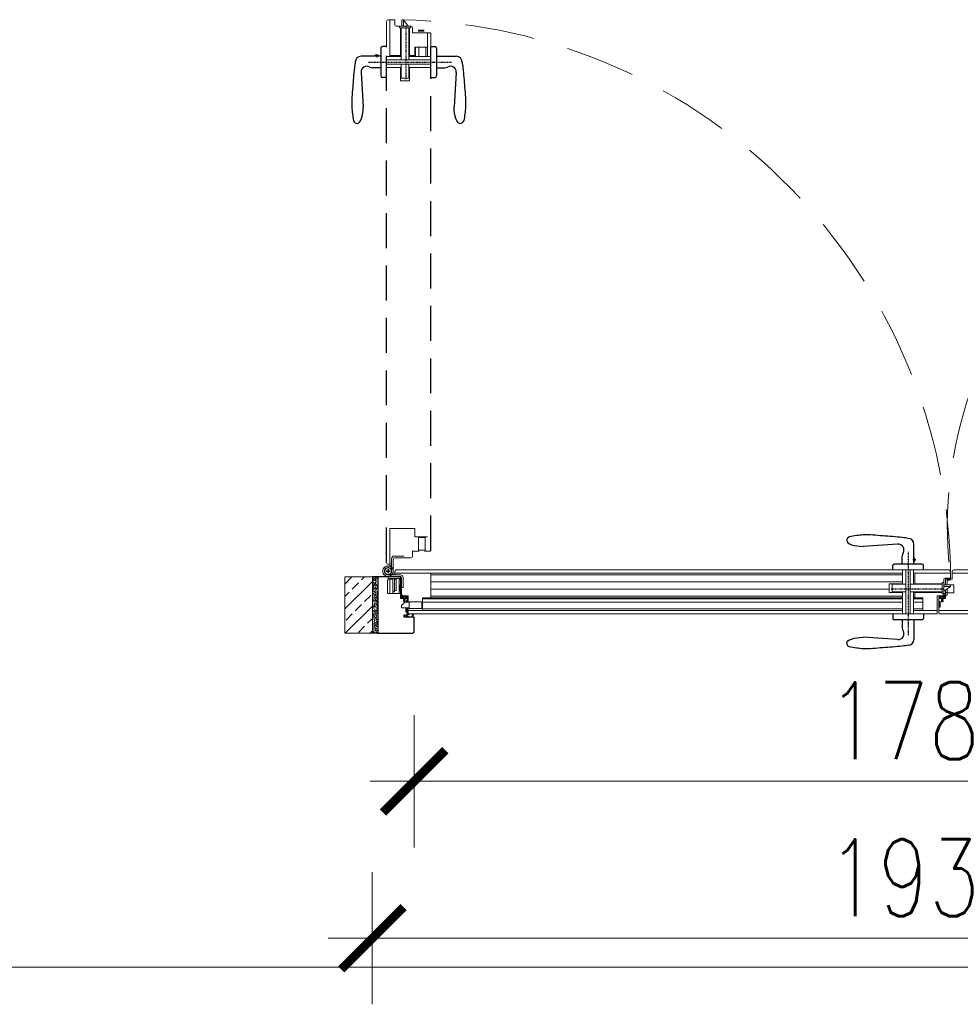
# Model space of a CAD drawing. Header units: millimetres. Extents: x 23192 to 149900, y -396339 to -79279.
# Tile 92 of 136: x 75841 to 76012, y -210624 to -210445. Entities that reach past the tile are written whole.
import ezdxf

# ---------------------------------------------------------------- set-up
doc = ezdxf.new("R2010")
doc.units = ezdxf.units.MM
for name, pattern in [('CENTER', [0.6, 0.375, -0.075, 0.075, -0.075]), ('DASHDOT', [25.4, 12.7, -6.35, 0, -6.35]), ('DASHED', [19.05, 12.7, -6.35]), ('HIDDENX2', [19.05, 12.7, -6.35])]:
    doc.linetypes.add(name, pattern=pattern)
doc.layers.get('0').update_dxf_attribs({"lineweight": 0})
for name, color, linetype, lineweight in [('! Ślusarka opisy', 2, 'Continuous', 15), ('0_LEGENDA', 7, 'Continuous', 13), ('Drzwi - hatch', 8, 'Continuous', 5), ('Drzwi KRAWĘDZIE', 7, 'Continuous', 20), ('Drzwi Kreskowanie', 252, 'Continuous', 5)]:
    doc.layers.add(name, color=color, linetype=linetype, lineweight=lineweight)
for name, color, linetype in [('Drzwi - klamki', 150, 'Continuous'), ('Drzwi PRZER-DUŻA', 240, 'DASHED'), ('GRUBA', 4, 'Continuous'), ('OSIE-DUŻE', 40, 'CENTER'), ('POMOCN-2', 13, 'Continuous'), ('SYMETRIA-DASHDOT', 6, 'DASHDOT')]:
    doc.layers.add(name, color=color, linetype=linetype)
doc.styles.add('SIMPLEX', font='simplex.shx', dxfattribs={"width": 0.77})
doc.dimstyles.new('OL PB 200', dxfattribs={"dimscale": 4, "dimtxt": 3.5, "dimasz": 0.2, "dimexe": 10, "dimexo": 10, "dimgap": 1, "dimtad": 1, "dimdec": 1, "dimrnd": 0.5, "dimzin": 9, "dimdsep": 46, "dimtxsty": 'SIMPLEX', "dimblk": 'thick_MSz', "dimcen": 0.1, "dimdle": 8, "dimse1": 1, "dimse2": 1, "dimclrd": 256, "dimclre": 256, "dimclrt": 3, "dimadec": 1, "dimazin": 2, "dimtfac": 1, "dimtdec": 1, "dimtix": 1, "dimtofl": 0, "dimtmove": 2, "dimatfit": 3, "dimldrblk": 'thick_MSz', "dimfxl": 10, "dimfxlon": 1, "dimtolj": 1, "dimlwd": -1, "dimlwe": -1, "dimarcsym": 0})

# ---------------------------------------------------------------- blocks, each defined once
blk = doc.blocks.new('thick_MSz')
for p, q in [((0, 15), (0, -15)), ((-10, 0), (10, 0))]:
    blk.add_line(p, q)
at = {"const_width": 2, "elevation": 2}
blk.add_lwpolyline([(-7.07, -7.07), (7.07, 7.07)], dxfattribs=at)
blk = doc.blocks.new('*D433')
at = {"layer": '0_LEGENDA', "transparency": 16777216}
blk.add_line((75913.92, -210583.07), (76090.13, -210583.07), dxfattribs=at)
at = {"layer": 'DEFPOINTS', "color": 0, "transparency": 16777216}
for p in [(75913.12, -210554.54), (76090.93, -210554.54), (76090.93, -210583.07)]:
    blk.add_point(p, dxfattribs=at)
at = {"layer": '0_LEGENDA', "transparency": 16777216, "xscale": 0.8, "yscale": 0.8, "zscale": 0.8, "rotation": 180}
blk.add_blockref('thick_MSz', (75913.12, -210583.07), dxfattribs=at)
at = {"layer": '0_LEGENDA', "transparency": 16777216, "xscale": 0.8, "yscale": 0.8, "zscale": 0.8}
blk.add_blockref('thick_MSz', (76090.93, -210583.07), dxfattribs=at)
at = {"layer": '0_LEGENDA', "color": 3, "transparency": 16777216, "insert": (76002.03, -210572.07), "char_height": 14, "attachment_point": 5, "style": 'SIMPLEX'}
blk.add_mtext('\\A1;178', dxfattribs=at)
blk = doc.blocks.new('*D434')
at = {"layer": '0_LEGENDA', "transparency": 16777216}
blk.add_line((75906.32, -210611.58), (76097.73, -210611.58), dxfattribs=at)
at = {"layer": 'DEFPOINTS', "color": 0, "transparency": 16777216}
for p in [(75905.52, -210556.15), (76098.53, -210556.15), (76098.53, -210611.58)]:
    blk.add_point(p, dxfattribs=at)
at = {"layer": '0_LEGENDA', "transparency": 16777216, "xscale": 0.8, "yscale": 0.8, "zscale": 0.8, "rotation": 180}
blk.add_blockref('thick_MSz', (75905.52, -210611.58), dxfattribs=at)
at = {"layer": '0_LEGENDA', "transparency": 16777216, "xscale": 0.8, "yscale": 0.8, "zscale": 0.8}
blk.add_blockref('thick_MSz', (76098.53, -210611.58), dxfattribs=at)
at = {"layer": '0_LEGENDA', "color": 3, "transparency": 16777216, "insert": (76002.03, -210600.58), "char_height": 14, "attachment_point": 5, "style": 'SIMPLEX'}
blk.add_mtext('\\A1;193', dxfattribs=at)

msp = doc.modelspace()

# ---------------------------------------------------------------- hatches: boundary and pattern name
at = {"layer": 'Drzwi - hatch'}
h = msp.add_hatch(dxfattribs=at)
h.set_pattern_fill('ANSI33', color=256, scale=0.5, angle=180)
h.set_pattern_definition([(225, (75746.9475, -206529.4965), (2.245064, -2.245064), []), (225, (75744.7024, -206529.4965), (2.245064, -2.245064), [1.5875, -0.79375])])
h.paths.add_polyline_path([(75900.523, -210556.148), (75905.523, -210556.148), (75905.523, -210545.948), (75900.523, -210545.948)])
h = msp.add_hatch(dxfattribs=at)
h.set_pattern_fill('AR-CONC', color=256, scale=0.003, angle=180)
h.set_pattern_definition([(230, (74839.89995, -206270.4583), (-0.546554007, 0.047817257), [0.05715, -0.62865]), (175, (74839.89995, -206270.4583), (0.105730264, -0.573170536), [0.04572, -0.50292175]), (280.451445, (74839.8544, -206270.4543), (-0.44082374, -0.525353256), [0.048570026, -0.534270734]), (226.1842, (74839.89995, -206270.6107), (-0.81323712, 0.12612698), [0.085725, -0.942975]), (276.635558, (74839.8322, -206270.6002), (-0.7122124, -0.74227837), [0.07285507, -0.80140682]), (171.184151, (74839.89995, -206270.6107), (-0.7122124, -0.74227837), [0.0685799, -0.7543792]), (201, (74839.82375, -206270.5726), (-0.454843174, 0.306795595), [0.05715, -0.62865]), (146, (74839.82375, -206270.5726), (-0.185406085, -0.5525639), [0.04572, -0.50292]), (251.451445, (74839.78585, -206270.547), (-0.64024926, -0.245768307), [0.048570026, -0.53426981]), (217.5, (74839.89995, -206270.45828), (-0.00926581, -0.253665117), [0, -0.496824, 0, -0.51054, 0, -0.504825]), (187.5, (74839.89995, -206270.45828), (-0.200458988, -0.300541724), [0, -0.291084, 0, -0.485394, 0, -0.192405]), (147.5, (74840.06988, -206270.45828), (-0.4067717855, 0.017186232), [0, -0.1905, 0, -0.59436, 0, -0.78867]), (137.5, (74840.14608, -206270.45828), (-0.444387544, -0.076279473), [0, -0.24765, 0, -0.394716, 0, -0.56007])])
h.paths.add_polyline_path([(75905.523, -210556.148), (75906.523, -210556.148), (75906.523, -210545.948), (75905.523, -210545.948)])
at = {"layer": 'Drzwi Kreskowanie'}
h = msp.add_hatch(dxfattribs=at)
h.set_pattern_fill('ANSI37', color=256, scale=0.05, angle=540, style=0)
h.set_pattern_definition([(315, (69914.34053, -211119.92261), (-0.1122532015, -0.1122532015), []), (225, (69914.34053, -211119.92261), (-0.1122532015, 0.1122532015), [])])
h.paths.add_polyline_path([(75914.903, -210446.794), (75914.903, -210446.594), (75913.903, -210446.594), (75913.903, -210446.794)])
h = msp.add_hatch(dxfattribs=at)
h.set_pattern_fill('ANSI37', color=256, scale=0.05, angle=450, style=0)
h.set_pattern_definition([(225, (75334.85397, -204547.88556), (-0.1122532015, 0.1122532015), []), (135, (75334.85397, -204547.88556), (0.1122532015, 0.1122532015), [])])
h.paths.add_polyline_path([(75910.673, -210548.448), (75910.473, -210548.448), (75910.473, -210547.448), (75910.673, -210547.448)])
h = msp.add_hatch(dxfattribs=at)
h.set_pattern_fill('ANSI37', color=256, scale=0.05, angle=450, style=0)
h.set_pattern_definition([(135, (73998.41231, -206530.42828), (-0.1122532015, -0.1122532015), []), (225, (73998.41231, -206530.42828), (0.1122532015, -0.1122532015), [])])
h.paths.add_polyline_path([(75911.669, -210552.348), (75911.869, -210552.348), (75911.869, -210551.848), (75911.719, -210551.848), (75911.719, -210551.548), (75911.669, -210551.548)])
h = msp.add_hatch(dxfattribs=at)
h.set_pattern_fill('ANSI37', color=256, scale=0.05, angle=450, style=0)
h.set_pattern_definition([(225, (75335.34918, -204550.86556), (-0.1122532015, 0.1122532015), []), (135, (75335.34918, -204550.86556), (0.1122532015, 0.1122532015), [])])
h.paths.add_polyline_path([(76008.478, -210551.428), (76008.678, -210551.428), (76008.678, -210550.428), (76008.478, -210550.428)])

# ---------------------------------------------------------------- linework, layer by layer
at = {"layer": '! Ślusarka opisy', "linetype": 'HIDDENX2'}
for centre, radius, start, end in [((75908.66, -210546.608), 101.933, 0.14595, 88.75826), ((76084.872, -210536.937), 74.87, 87.6606, 187.34274)]:
    msp.add_arc(centre, radius, start, end, dxfattribs=at)
for p, q in [((75908.123, -210445.018), (75908.123, -210449.698)), ((75909.623, -210444.698), (75908.443, -210444.698)), ((75909.623, -210445.698), (75909.623, -210444.698)), ((75912.503, -210445.898), (75909.823, -210445.898)), ((75912.823, -210447.098), (75912.823, -210446.218)), ((75916.023, -210447.098), (75912.823, -210447.098)), ((75916.123, -210449.698), (75916.123, -210447.198)), ((75913.223, -210451.398), (75913.223, -210451.198)), ((75913.373, -210451.398), (75913.373, -210449.698)), ((75913.973, -210451.398), (75913.973, -210449.698)), ((75915.223, -210451.398), (75915.223, -210449.698)), ((75909.943, -210544.648), (76005.573, -210544.648)), ((76001.873, -210545.248), (75916.123, -210545.248)), ((76010.253, -210544.648), (76005.573, -210544.648)), ((76009.573, -210546.148), (76010.573, -210546.148)), ((76010.573, -210546.148), (76010.573, -210544.968)), ((76010.878, -210546.348), (76010.878, -210544.968)), ((76010.878, -210546.348), (76010.878, -210544.968)), ((76010.878, -210545.248), (76015.228, -210545.248)), ((76094.428, -210545.248), (76010.878, -210545.248)), ((76011.198, -210544.648), (76089.428, -210544.648)), ((76009.373, -210549.028), (76009.373, -210546.348)), ((76009.678, -210547.394), (76009.678, -210546.348)), ((76010.878, -210546.348), (76009.878, -210546.348)), ((76010.528, -210546.348), (76010.878, -210546.348)), ((76003.873, -210549.748), (76004.073, -210549.748)), ((76008.173, -210552.548), (76008.173, -210549.348)), ((76008.173, -210549.348), (76009.053, -210549.348)), ((76009.678, -210549.848), (76009.678, -210548.329)), ((76003.873, -210549.898), (76005.573, -210549.898)), ((76003.873, -210550.498), (76005.573, -210550.498)), ((76009.678, -210549.848), (76008.478, -210549.848)), ((76008.478, -210552.548), (76008.478, -210549.948)), ((75912.023, -210552.048), (76001.873, -210552.048)), ((75912.121, -210552.648), (76005.573, -210552.648)), ((76003.873, -210551.748), (76005.573, -210551.748)), ((76005.573, -210552.648), (76008.073, -210552.648)), ((76008.478, -210552.048), (76092.028, -210552.048)), ((76008.578, -210552.648), (76091.928, -210552.648))]:
    msp.add_line(p, q)
at = {"ltscale": 0.2}
for p, q in [((75916.123, -210549.448), (76001.873, -210549.448)), ((75916.123, -210549.748), (76001.873, -210549.748))]:
    msp.add_line(p, q, dxfattribs=at)
for points in [[(75908.723, -210449.698), (75908.723, -210449.698), (75908.723, -210451.198), (75910.668, -210451.198)], [(75912.268, -210451.198), (75913.223, -210451.198), (75913.223, -210449.698), (75915.523, -210449.698)], [(75908.723, -210543.648), (75908.723, -210537.148), (75913.223, -210537.148), (75913.223, -210538.648), (75915.523, -210538.648)], [(75909.623, -210545.248), (75916.123, -210545.248), (75916.123, -210549.748), (75914.623, -210549.748), (75914.623, -210552.048)], [(76005.573, -210545.248), (76005.573, -210545.248), (76004.073, -210545.248), (76004.073, -210547.193)], [(76004.073, -210548.793), (76004.073, -210549.748), (76005.573, -210549.748), (76005.573, -210552.048)]]:
    msp.add_lwpolyline(points)
for points in [[(75909.023, -210543.648), (75908.443, -210543.648, -0.4142136), (75908.123, -210543.328), (75908.123, -210538.648)], [(75914.023, -210541.248), (75912.823, -210541.248), (75912.823, -210542.128, -0.4142136), (75912.503, -210542.448), (75911.323, -210542.448)], [(75916.123, -210541.148, -0.4142136), (75916.023, -210541.248), (75915.023, -210541.248)], [(75909.623, -210545.548), (75909.623, -210544.968, -0.4142136), (75909.943, -210544.648), (75914.623, -210544.648)], [(75912.023, -210550.548), (75912.023, -210549.348), (75911.143, -210549.348, -0.4142136), (75910.823, -210549.028), (75910.823, -210547.848)], [(75912.123, -210552.648, -0.4142136), (75912.023, -210552.548), (75912.023, -210551.548)]]:
    msp.add_lwpolyline(points, format="xyb")
msp.add_lwpolyline([(75914.623, -210549.898), (76001.873, -210549.898)], dxfattribs=at)
for centre, radius, start, end in [((75908.443, -210445.018), 0.32, 90, 180), ((75909.823, -210445.698), 0.2, 180, 270), ((75912.503, -210446.218), 0.32, 0, 90), ((75916.023, -210447.198), 0.1, 0, 90), ((76009.573, -210546.348), 0.2, 90, 180), ((76010.253, -210544.968), 0.32, 0, 90), ((76011.198, -210544.968), 0.32, 90, 180), ((76009.053, -210549.028), 0.32, 270, 0), ((76008.073, -210552.548), 0.1, 270, 0), ((76008.578, -210552.548), 0.1, 180, 269.99979)]:
    msp.add_arc(centre, radius, start, end)
at = {"layer": '0_LEGENDA', "linetype": 'ByBlock', "ltscale": 5}
msp.add_line((67487.721, -210616.853), (76925.314, -210616.848), dxfattribs=at)
at = {"layer": 'Drzwi - klamki', "ltscale": 0.2}
for p, q in [((75908.123, -210449.598), (75907.363, -210449.598)), ((75916.123, -210449.598), (75916.883, -210449.598)), ((75907.063, -210451.348), (75903.463, -210451.348)), ((75906.063, -210451.148), (75906.063, -210451.348)), ((75906.563, -210451.148), (75906.063, -210451.148)), ((75906.563, -210451.148), (75906.563, -210451.348)), ((75907.063, -210449.898), (75907.063, -210454.898)), ((75917.183, -210449.898), (75917.183, -210454.898)), ((75917.183, -210451.348), (75920.783, -210451.348)), ((75903.468, -210454.298), (75903.863, -210460.548)), ((75907.063, -210453.448), (75905.581, -210453.448)), ((75917.183, -210453.448), (75918.666, -210453.448)), ((75920.779, -210454.298), (75920.383, -210460.548)), ((75908.123, -210455.198), (75907.363, -210455.198)), ((75916.123, -210455.198), (75916.883, -210455.198)), ((76000.973, -210539.993), (75994.723, -210540.388)), ((76003.923, -210543.588), (76003.923, -210539.988)), ((76001.823, -210543.588), (76001.823, -210542.106)), ((76004.123, -210542.588), (76003.923, -210542.588)), ((76004.123, -210543.088), (76004.123, -210542.588)), ((76000.073, -210544.648), (76000.073, -210543.888)), ((76005.373, -210543.588), (76000.373, -210543.588)), ((76004.123, -210543.088), (76003.923, -210543.088)), ((76005.673, -210544.648), (76005.673, -210543.888)), ((76000.073, -210552.648), (76000.073, -210553.408)), ((76005.673, -210552.648), (76005.673, -210553.408)), ((76005.373, -210553.708), (76000.373, -210553.708)), ((76001.823, -210553.708), (76001.823, -210555.191)), ((76003.923, -210553.708), (76003.923, -210557.308)), ((76000.973, -210557.304), (75994.723, -210556.908))]:
    msp.add_line(p, q, dxfattribs=at)
for centre, radius, start, end in [((75907.363, -210449.898), 0.3, 90, 180), ((75916.883, -210449.898), 0.3, 0, 90), ((75903.463, -210452.398), 1.05, 90, 180), ((75920.783, -210452.398), 1.05, 0, 90), ((75904.513, -210454.198), 1.05, 58.61185, 185.46502), ((75919.733, -210454.198), 1.05, 354.53498, 121.38815), ((75905.581, -210452.448), 1, 238.61185, 270), ((75907.363, -210454.898), 0.3, 180, 270), ((75916.883, -210454.898), 0.3, 270, 0), ((75918.666, -210452.448), 1, 270, 301.38815), ((75902.813, -210462.808), 0.74, 198.92464, 270), ((75921.424, -210462.808), 0.74, 270, 341.07536), ((75992.463, -210539.338), 0.74, 108.92464, 180), ((76002.873, -210539.988), 1.05, 0, 90), ((76001.073, -210541.038), 1.05, 328.61185, 95.46502), ((76002.823, -210542.106), 1, 148.61185, 180), ((76000.373, -210543.888), 0.3, 90, 180), ((76005.373, -210543.888), 0.3, 0, 90), ((76000.373, -210553.408), 0.3, 180, 270), ((76005.373, -210553.408), 0.3, 270, 0), ((76001.073, -210556.258), 1.05, 264.53498, 31.38815), ((76002.823, -210555.191), 1, 180, 211.38815), ((75992.463, -210557.949), 0.74, 180, 251.07536), ((76002.873, -210557.308), 1.05, 270, 0)]:
    msp.add_arc(centre, radius, start, end, dxfattribs=at)
for centre, major_axis in [((75902.822, -210460.548), (0, 3)), ((75994.723, -210539.347), (3, 0))]:
    msp.add_ellipse(centre, major_axis=major_axis, ratio=0.3470158, start_param=3.1329974, end_param=4.712389, dxfattribs=at)
at = {"layer": 'Drzwi - klamki', "ltscale": 0.2, "extrusion": (0, 0, -1)}
for centre, major_axis in [((75921.424, -210460.548), (0, -3)), ((75994.723, -210557.949), (-3, 0))]:
    msp.add_ellipse(centre, major_axis=major_axis, ratio=0.3470158, start_param=-0.0085952, end_param=1.5707963, dxfattribs=at)
at = {"layer": 'Drzwi - klamki', "ltscale": 0.2}
for points in [[(75902.413, -210452.398), (75902.263, -210453.448), (75901.963, -210456.998), (75901.781, -210460.548), (75902.113, -210463.048)], [(75921.833, -210452.398), (75921.983, -210453.448), (75922.283, -210456.998), (75922.465, -210460.548), (75922.133, -210463.048)], [(76002.873, -210538.938), (76001.823, -210538.788), (75998.273, -210538.488), (75994.723, -210538.306), (75992.223, -210538.638)], [(76002.873, -210558.358), (76001.823, -210558.508), (75998.273, -210558.808), (75994.723, -210558.991), (75992.223, -210558.658)]]:
    msp.add_spline(points, degree=3, dxfattribs=at)
at = {"layer": 'Drzwi KRAWĘDZIE'}
for p, q in [((75908.723, -210444.698), (75908.723, -210451.398)), ((75912.453, -210445.898), (75910.453, -210445.898)), ((75910.453, -210445.898), (75910.453, -210446.195)), ((75912.423, -210445.898), (75910.473, -210445.898)), ((75910.869, -210445.897), (75910.869, -210444.698)), ((75910.869, -210444.698), (75911.169, -210444.698)), ((75911.169, -210445.897), (75911.169, -210444.698)), ((75912.019, -210445.897), (75911.169, -210444.698)), ((75912.453, -210445.898), (75912.453, -210446.195)), ((75912.453, -210446.195), (75910.453, -210446.195)), ((75910.668, -210451.398), (75910.668, -210446.195)), ((75910.748, -210451.998), (75910.748, -210446.195)), ((75912.148, -210451.998), (75912.148, -210446.195)), ((75912.268, -210451.398), (75912.268, -210446.195)), ((75915.523, -210451.398), (75915.523, -210447.098)), ((75908.123, -210451.398), (75910.668, -210451.398)), ((75912.268, -210451.398), (75916.123, -210451.398)), ((75916.123, -210451.998), (75908.123, -210451.998)), ((75916.123, -210452.798), (75908.123, -210452.798)), ((75910.748, -210455.312), (75910.748, -210452.798)), ((75912.148, -210455.312), (75912.148, -210452.798)), ((75908.123, -210453.398), (75910.668, -210453.398)), ((75910.668, -210455.812), (75910.668, -210453.398)), ((75912.268, -210455.812), (75912.268, -210453.398)), ((75912.268, -210453.398), (75916.123, -210453.398)), ((75912.268, -210455.812), (75910.668, -210455.812)), ((75910.748, -210455.312), (75912.148, -210455.312)), ((75912.148, -210455.312), (75910.748, -210455.312)), ((75915.133, -210538.748), (75913.913, -210538.748)), ((75909.023, -210544.898), (75909.023, -210542.648)), ((75909.323, -210544.898), (75909.323, -210542.648)), ((75911.323, -210542.148), (75909.523, -210542.148)), ((75911.323, -210542.448), (75909.523, -210542.448)), ((75908.373, -210543.948), (75909.023, -210543.948)), ((75908.973, -210544.162), (75908.851, -210544.458)), ((75908.937, -210544.248), (75909.023, -210544.248)), ((75908.123, -210544.848), (75908.123, -210544.948)), ((75908.287, -210544.848), (75908.123, -210544.848)), ((75908.123, -210544.848), (75908.123, -210544.948)), ((75908.287, -210544.848), (75908.123, -210544.848)), ((75908.123, -210544.948), (75908.287, -210544.948)), ((75908.123, -210544.948), (75908.287, -210544.948)), ((75908.323, -210544.648), (75908.323, -210544.812)), ((75908.423, -210544.648), (75908.323, -210544.648)), ((75908.323, -210544.648), (75908.323, -210544.812)), ((75908.423, -210544.648), (75908.323, -210544.648)), ((75908.323, -210544.985), (75908.323, -210545.148)), ((75908.323, -210544.985), (75908.323, -210545.148)), ((75908.323, -210545.148), (75908.423, -210545.148)), ((75908.323, -210545.148), (75908.423, -210545.148)), ((75908.373, -210545.548), (75910.623, -210545.548)), ((75908.373, -210545.848), (75910.623, -210545.848)), ((75908.423, -210544.812), (75908.423, -210544.648)), ((75908.423, -210544.812), (75908.423, -210544.648)), ((75908.423, -210545.148), (75908.423, -210544.985)), ((75908.423, -210545.148), (75908.423, -210544.985)), ((75908.423, -210545.948), (75908.423, -210546.548)), ((75908.623, -210544.848), (75908.46, -210544.848)), ((75908.623, -210544.848), (75908.46, -210544.848)), ((75908.46, -210544.948), (75908.623, -210544.948)), ((75908.46, -210544.948), (75908.623, -210544.948)), ((75908.623, -210544.948), (75908.623, -210544.848)), ((75908.623, -210544.948), (75908.623, -210544.848)), ((75909.11, -210545.498), (75908.814, -210545.376)), ((75909.023, -210545.462), (75909.023, -210545.548)), ((75909.323, -210544.898), (75909.323, -210545.548)), ((75910.823, -210547.848), (75910.823, -210546.048)), ((75911.123, -210547.848), (75911.123, -210546.048)), ((75916.123, -210545.548), (76001.873, -210545.548)), ((76001.873, -210544.648), (76001.873, -210547.193)), ((76002.473, -210552.648), (76002.473, -210544.648)), ((76003.273, -210552.648), (76003.273, -210544.648)), ((76003.873, -210544.648), (76003.873, -210547.193)), ((76010.573, -210545.248), (76003.873, -210545.248)), ((75908.273, -210546.548), (75908.273, -210548.948)), ((75908.423, -210546.548), (75908.273, -210546.548)), ((75908.423, -210546.248), (75910.227, -210546.248)), ((75908.723, -210546.325), (75908.723, -210548.948)), ((75909.223, -210546.325), (75908.723, -210546.325)), ((75909.223, -210546.248), (75909.223, -210548.648)), ((75909.223, -210546.325), (75909.223, -210548.948)), ((75909.523, -210546.248), (75909.523, -210548.648)), ((75909.823, -210546.325), (75909.523, -210546.325)), ((75909.823, -210546.325), (75909.823, -210548.404)), ((75910.423, -210548.948), (75910.423, -210546.445)), ((75911.123, -210547.848), (75910.823, -210547.848)), ((75916.123, -210546.848), (76001.873, -210546.848)), ((75999.46, -210547.193), (76001.873, -210547.193)), ((75999.46, -210548.793), (75999.46, -210547.193)), ((75999.96, -210547.273), (75999.96, -210548.673)), ((75999.96, -210548.673), (75999.96, -210547.273)), ((75999.96, -210547.273), (76002.473, -210547.273)), ((76003.273, -210547.273), (76009.077, -210547.273)), ((76003.873, -210547.193), (76009.077, -210547.193)), ((76009.077, -210548.978), (76009.077, -210546.978)), ((76009.373, -210546.978), (76009.077, -210546.978)), ((76009.373, -210548.978), (76009.373, -210546.978)), ((76009.373, -210548.948), (76009.373, -210546.998)), ((76009.375, -210547.394), (76010.573, -210547.394)), ((76009.375, -210547.694), (76010.573, -210547.694)), ((76009.375, -210548.544), (76010.573, -210547.694)), ((76009.973, -210546.528), (76009.973, -210547.394)), ((76009.973, -210547.349), (76011.173, -210547.349)), ((76010.573, -210547.394), (76010.573, -210547.694)), ((76011.173, -210547.349), (76011.173, -210548.848)), ((75908.273, -210548.948), (75910.723, -210548.948)), ((75909.223, -210548.948), (75908.723, -210548.948)), ((75909.523, -210548.648), (75909.223, -210548.648)), ((75909.823, -210548.404), (75909.523, -210548.404)), ((75910.806, -210549.81), (75910.719, -210548.968)), ((75910.775, -210548.921), (75910.762, -210548.921)), ((75910.818, -210548.957), (75910.888, -210549.409)), ((75910.895, -210549.73), (75910.873, -210549.515)), ((75910.894, -210549.491), (75910.999, -210549.49)), ((75910.917, -210549.75), (75911.807, -210549.75)), ((75911.035, -210549.44), (75910.924, -210549.44)), ((75911.014, -210549.498), (75911.107, -210549.59)), ((75911.035, -210549.44), (75911.116, -210549.521)), ((75911.126, -210549.595), (75911.119, -210549.595)), ((75911.136, -210549.593), (75911.298, -210549.499)), ((75911.148, -210549.527), (75911.185, -210549.511)), ((75911.185, -210549.511), (75911.273, -210549.469)), ((75911.197, -210549.383), (75911.197, -210549.384)), ((75911.232, -210549.348), (75911.893, -210549.348)), ((75911.482, -210549.419), (75911.232, -210549.419)), ((75911.273, -210549.469), (75911.311, -210549.447)), ((75911.327, -210549.489), (75911.528, -210549.489)), ((75911.333, -210549.441), (75911.482, -210549.441)), ((75911.488, -210549.425), (75911.488, -210549.425)), ((75911.546, -210549.471), (75911.546, -210549.447)), ((75911.564, -210549.419), (75911.818, -210549.419)), ((75911.818, -210549.419), (75911.716, -210549.525)), ((75911.722, -210549.666), (75911.813, -210549.73)), ((75911.913, -210549.415), (75911.767, -210549.565)), ((75911.779, -210549.638), (75911.891, -210549.702)), ((75911.919, -210549.749), (75911.919, -210549.794)), ((75911.922, -210549.377), (75911.922, -210549.394)), ((75916.123, -210548.148), (75999.46, -210548.148)), ((75999.46, -210548.793), (76001.873, -210548.793)), ((75999.96, -210548.673), (76002.473, -210548.673)), ((76001.873, -210548.793), (76001.873, -210552.648)), ((76003.273, -210548.673), (76009.077, -210548.673)), ((76003.873, -210548.793), (76009.077, -210548.793)), ((76003.873, -210548.793), (76003.873, -210552.648)), ((76008.475, -210549.377), (76008.475, -210549.394)), ((76008.478, -210549.749), (76008.478, -210549.794)), ((76008.484, -210549.415), (76008.63, -210549.565)), ((76009.165, -210549.348), (76008.504, -210549.348)), ((76009.165, -210549.348), (76008.504, -210549.348)), ((76008.618, -210549.638), (76008.506, -210549.702)), ((76008.579, -210549.419), (76008.681, -210549.525)), ((76008.833, -210549.419), (76008.579, -210549.419)), ((76008.674, -210549.666), (76008.584, -210549.73)), ((76009.48, -210549.75), (76008.59, -210549.75)), ((76008.851, -210549.471), (76008.851, -210549.447)), ((76009.07, -210549.489), (76008.869, -210549.489)), ((76008.909, -210549.425), (76008.909, -210549.425)), ((76008.915, -210549.419), (76009.165, -210549.419)), ((76009.064, -210549.441), (76008.915, -210549.441)), ((76009.373, -210548.978), (76009.077, -210548.978)), ((76009.124, -210549.469), (76009.086, -210549.447)), ((76009.261, -210549.593), (76009.099, -210549.499)), ((76009.211, -210549.511), (76009.124, -210549.469)), ((76009.2, -210549.383), (76009.2, -210549.384)), ((76009.249, -210549.527), (76009.211, -210549.511)), ((76009.27, -210549.595), (76009.277, -210549.595)), ((76009.361, -210549.44), (76009.28, -210549.521)), ((76009.382, -210549.498), (76009.29, -210549.59)), ((76009.361, -210549.44), (76009.473, -210549.44)), ((76009.502, -210549.491), (76009.398, -210549.49)), ((76009.501, -210549.73), (76009.524, -210549.515)), ((76009.579, -210548.957), (76009.509, -210549.409)), ((76009.591, -210549.81), (76009.678, -210548.968)), ((76009.622, -210548.921), (76009.635, -210548.921)), ((76009.673, -210549.248), (76009.973, -210549.248)), ((76009.678, -210548.748), (76009.973, -210548.748)), ((76009.973, -210548.12), (76009.973, -210549.248)), ((76009.973, -210549.248), (76009.973, -210548.183)), ((76009.973, -210548.848), (76011.173, -210548.848)), ((75911.159, -210549.848), (75910.849, -210549.848)), ((75910.849, -210549.848), (75911.244, -210549.848)), ((75911.159, -210550.024), (75911.159, -210550.111)), ((75911.159, -210550.264), (75911.159, -210550.367)), ((75911.247, -210550.189), (75911.162, -210550.119)), ((75911.284, -210550.457), (75911.164, -210550.376)), ((75911.176, -210550.258), (75911.252, -210550.337)), ((75911.177, -210550.017), (75911.244, -210550.087)), ((75911.244, -210550.087), (75911.244, -210549.848)), ((75911.252, -210550.337), (75911.247, -210550.189)), ((75911.29, -210550.459), (75911.356, -210550.459)), ((75911.475, -210550.388), (75911.362, -210550.458)), ((75911.401, -210549.848), (75911.401, -210550.087)), ((75911.401, -210549.848), (75911.864, -210549.848)), ((75911.401, -210550.087), (75911.461, -210550.04)), ((75911.418, -210550.18), (75911.41, -210550.337)), ((75911.41, -210550.337), (75911.462, -210550.277)), ((75911.477, -210550.114), (75911.418, -210550.18)), ((75911.479, -210550.048), (75911.479, -210550.107)), ((75911.48, -210550.285), (75911.48, -210550.379)), ((75911.719, -210550.548), (75911.719, -210550.248)), ((75911.919, -210550.248), (75911.719, -210550.248)), ((75911.919, -210550.448), (75911.719, -210550.448)), ((75911.719, -210551.548), (75911.719, -210551.848)), ((75911.919, -210550.548), (75911.919, -210550.248)), ((75911.919, -210551.548), (75911.919, -210551.848)), ((75914.523, -210551.658), (75914.523, -210550.438)), ((76001.873, -210550.498), (75914.623, -210550.498)), ((76008.996, -210549.848), (76008.532, -210549.848)), ((76008.917, -210550.285), (76008.917, -210550.379)), ((76008.918, -210550.048), (76008.918, -210550.107)), ((76008.92, -210550.114), (76008.979, -210550.18)), ((76008.922, -210550.388), (76009.035, -210550.458)), ((76008.987, -210550.337), (76008.935, -210550.277)), ((76008.996, -210550.087), (76008.936, -210550.04)), ((76008.979, -210550.18), (76008.987, -210550.337)), ((76008.996, -210549.848), (76008.996, -210550.087)), ((76009.107, -210550.459), (76009.041, -210550.459)), ((76009.113, -210550.457), (76009.233, -210550.376)), ((76009.144, -210550.337), (76009.15, -210550.189)), ((76009.221, -210550.258), (76009.144, -210550.337)), ((76009.15, -210550.189), (76009.235, -210550.119)), ((76009.153, -210550.087), (76009.153, -210549.848)), ((76009.548, -210549.848), (76009.153, -210549.848)), ((76009.219, -210550.017), (76009.153, -210550.087)), ((76009.238, -210549.848), (76009.548, -210549.848)), ((76009.238, -210550.024), (76009.238, -210550.111)), ((76009.238, -210550.264), (76009.238, -210550.367)), ((75911.323, -210553.248), (75913.023, -210553.248)), ((75911.373, -210552.848), (75911.373, -210553.198)), ((75911.373, -210553.198), (75911.669, -210553.198)), ((75911.373, -210553.198), (75911.669, -210553.198)), ((75911.639, -210552.853), (75911.669, -210553.198)), ((75911.688, -210552.848), (75911.706, -210553.048)), ((75911.706, -210553.048), (75911.872, -210552.848)), ((75911.71, -210553.1), (75912.263, -210553.198)), ((75911.71, -210553.1), (75911.719, -210553.198)), ((75911.71, -210553.1), (75911.719, -210553.198)), ((75911.71, -210553.1), (75912.263, -210553.198)), ((75911.919, -210551.648), (75911.719, -210551.648)), ((75911.919, -210551.848), (75911.719, -210551.848)), ((75911.719, -210553.198), (75912.263, -210553.198)), ((75911.719, -210553.198), (75912.263, -210553.198)), ((75911.763, -210553.058), (75911.896, -210552.898)), ((75911.763, -210553.058), (75912.548, -210553.198)), ((75911.763, -210553.058), (75912.548, -210553.198)), ((75911.896, -210552.898), (75911.955, -210552.887)), ((75912.548, -210553.198), (75912.92, -210553.198)), ((75912.548, -210553.198), (75912.92, -210553.198)), ((75912.772, -210553.01), (75912.968, -210552.833)), ((75912.92, -210553.198), (75912.772, -210553.01)), ((75912.84, -210553.016), (75913.023, -210552.839)), ((75913.023, -210553.248), (75912.84, -210553.016)), ((75913.008, -210552.648), (75912.978, -210552.78)), ((75913.023, -210552.839), (75913.023, -210552.648)), ((76001.873, -210551.748), (75914.623, -210551.748)), ((76003.873, -210552.048), (76008.173, -210552.048))]:
    msp.add_line(p, q, dxfattribs=at)
for points in [[(75913.903, -210446.594), (75913.903, -210446.794), (75914.903, -210446.794), (75914.903, -210446.594)], [(75913.913, -210538.748), (75913.913, -210541.048), (75915.133, -210541.048), (75915.133, -210538.748), (75915.033, -210538.648), (75914.013, -210538.648)], [(75900.523, -210545.948), (75905.523, -210545.948), (75905.523, -210556.148), (75900.523, -210556.148)], [(75910.473, -210547.448), (75910.673, -210547.448), (75910.673, -210548.448), (75910.473, -210548.448)], [(75912.223, -210550.548), (75911.423, -210550.548), (75910.823, -210551.148), (75910.823, -210551.548), (75912.223, -210551.548)], [(75914.523, -210550.438), (75912.223, -210550.438), (75912.223, -210551.658), (75914.523, -210551.658), (75914.623, -210551.558), (75914.623, -210550.538)], [(76008.678, -210550.428), (76008.478, -210550.428), (76008.478, -210551.428), (76008.678, -210551.428)]]:
    msp.add_lwpolyline(points, close=True, dxfattribs=at)
for points in [[(75910.423, -210548.948), (75910.723, -210548.948), (75910.723, -210545.948), (75908.423, -210545.948), (75908.423, -210546.248)], [(76009.678, -210546.798), (76009.678, -210546.348), (76010.528, -210546.348), (76010.528, -210546.528), (76009.973, -210546.528)], [(75911.869, -210551.848), (75911.869, -210552.348), (75911.669, -210552.348), (75911.669, -210551.548)]]:
    msp.add_lwpolyline(points, dxfattribs=at)
msp.add_circle((75908.373, -210544.898), 0.6, dxfattribs=at)
msp.add_circle((75908.373, -210544.898), 0.6, dxfattribs=at)
for centre, radius, start, end in [((75912.852, -210446.768), 0.0289, 180, 270), ((75909.523, -210542.648), 0.5, 90, 180), ((75909.523, -210542.648), 0.2, 90, 180), ((75908.373, -210544.898), 0.95, 50.84169, 0), ((75908.373, -210544.898), 0.95, 50.84169, 0), ((75908.373, -210544.898), 0.95, 320.84169, 270), ((75908.373, -210544.898), 0.95, 320.84169, 270), ((75908.373, -210544.898), 0.65, 42.70871, 0), ((75908.373, -210544.898), 0.65, 312.70871, 270), ((75908.373, -210544.898), 0.1, 120, 150), ((75908.373, -210544.898), 0.1, 120, 150), ((75908.373, -210544.898), 0.1, 210, 240), ((75908.373, -210544.898), 0.1, 210, 240), ((75908.373, -210544.898), 0.1, 30, 60), ((75908.373, -210544.898), 0.1, 30, 60), ((75908.373, -210544.898), 0.1, 300, 330), ((75908.373, -210544.898), 0.1, 300, 330), ((75910.351, -210546.321), 0.144, 300.24838, 149.75162), ((75910.623, -210546.048), 0.5, 0, 90), ((75910.623, -210546.048), 0.2, 0, 90), ((75910.762, -210548.964), 0.0434, 90, 185.93988), ((75910.775, -210548.964), 0.0434, 8.81043, 90), ((75910.849, -210549.805), 0.0434, 185.93988, 270), ((75910.895, -210549.512), 0.0217, 90.19456, 185.93988), ((75910.924, -210549.403), 0.0361, 188.81043, 270), ((75910.917, -210549.728), 0.0217, 185.93988, 270), ((75910.995, -210549.52), 0.0294, 41.9308, 82.43452), ((75911.119, -210549.577), 0.0181, 225.01195, 270), ((75911.137, -210549.5), 0.0289, 225.01195, 292.8251), ((75911.126, -210549.577), 0.0181, 270, 300.08298), ((75911.232, -210549.383), 0.0351, 90, 180), ((75911.232, -210549.384), 0.0351, 180, 270), ((75911.334, -210549.56), 0.0716, 96.05413, 120.813), ((75911.333, -210549.484), 0.0434, 90, 120.08298), ((75911.482, -210549.425), 0.00614, 0, 90), ((75911.466, -210549.426), 0.0216, 315.62301, 2.70364), ((75911.528, -210549.471), 0.0181, 270, 0), ((75911.575, -210549.445), 0.029, 112.04102, 182.41399), ((75911.768, -210549.593), 0.0858, 127.23443, 238.2729), ((75911.805, -210549.596), 0.0496, 127.23443, 238.2729), ((75911.807, -210549.739), 0.0108, 270, 54.82408), ((75911.864, -210549.794), 0.0542, 270, 0), ((75911.864, -210549.749), 0.0542, 0, 60.49873), ((75911.893, -210549.377), 0.0289, 0, 90), ((75911.893, -210549.394), 0.0289, 313.94643, 0), ((76008.504, -210549.377), 0.0289, 90, 180), ((76008.504, -210549.394), 0.0289, 180, 226.05357), ((76008.532, -210549.749), 0.0542, 119.50127, 180), ((76008.532, -210549.794), 0.0542, 180, 270), ((76008.59, -210549.739), 0.0108, 125.17592, 270), ((76008.592, -210549.596), 0.0496, 301.7271, 52.76557), ((76008.629, -210549.593), 0.0858, 301.7271, 52.76557), ((76008.822, -210549.445), 0.029, 357.58601, 67.95898), ((76008.869, -210549.471), 0.0181, 180, 270), ((76008.915, -210549.425), 0.00614, 90, 180), ((76008.93, -210549.426), 0.0216, 177.29636, 224.37699), ((76009.064, -210549.484), 0.0434, 59.91702, 90), ((76009.063, -210549.56), 0.0716, 59.187, 83.94587), ((76009.165, -210549.383), 0.0351, 0, 90), ((76009.165, -210549.384), 0.0351, 270, 0), ((76009.26, -210549.5), 0.0289, 247.1749, 314.98805), ((76009.27, -210549.577), 0.0181, 239.91702, 270), ((76009.277, -210549.577), 0.0181, 270, 314.98805), ((76009.402, -210549.52), 0.0294, 97.56548, 138.0692), ((76009.473, -210549.403), 0.0361, 270, 351.18957), ((76009.48, -210549.728), 0.0217, 270, 354.06012), ((76009.502, -210549.512), 0.0217, 354.06012, 89.80544), ((76009.548, -210549.805), 0.0434, 270, 354.06012), ((76009.622, -210548.964), 0.0434, 90, 171.18957), ((76009.635, -210548.964), 0.0434, 354.06012, 90), ((75911.169, -210550.024), 0.0108, 42.59235, 180), ((75911.169, -210550.111), 0.0108, 180, 228.37832), ((75911.169, -210550.267), 0.0112, 57.18701, 160.31765), ((75911.17, -210550.367), 0.0108, 180, 235.89151), ((75911.29, -210550.448), 0.0108, 235.89151, 270), ((75911.356, -210550.448), 0.0108, 270, 302.16432), ((75911.468, -210550.048), 0.0108, 0, 132.6348), ((75911.469, -210550.285), 0.0108, 0, 132.12574), ((75911.469, -210550.379), 0.0108, 302.16432, 0), ((75911.468, -210550.107), 0.0108, 318.90641, 0), ((76008.928, -210550.285), 0.0108, 47.87426, 180), ((76008.928, -210550.379), 0.0108, 180, 237.83568), ((76008.928, -210550.048), 0.0108, 47.3652, 180), ((76008.928, -210550.107), 0.0108, 180, 221.09359), ((76009.041, -210550.448), 0.0108, 237.83568, 270), ((76009.107, -210550.448), 0.0108, 270, 304.10849), ((76009.227, -210550.024), 0.0108, 0, 137.40765), ((76009.227, -210550.267), 0.0112, 19.68235, 122.81299), ((76009.227, -210550.367), 0.0108, 304.10849, 0), ((76009.227, -210550.111), 0.0108, 311.62168, 0), ((75912.429, -210553.377), 0.732, 95.00539, 133.71386), ((75912.491, -210553.41), 0.749, 50.42539, 135.71581), ((75912.518, -210553.433), 0.8, 54.84885, 78.99677)]:
    msp.add_arc(centre, radius, start, end, dxfattribs=at)
at = {"layer": 'Drzwi PRZER-DUŻA', "ltscale": 0.5}
for p, q in [((75908.123, -210543.328), (75908.123, -210449.698)), ((75916.123, -210541.151), (75916.123, -210449.698))]:
    msp.add_line(p, q, dxfattribs=at)
at = {"layer": 'GRUBA'}
msp.add_lwpolyline([(75911.919, -210550.548), (75911.919, -210549.848), (75910.723, -210549.848), (75910.723, -210548.447), (75910.723, -210548.447), (75910.723, -210548.448), (75910.473, -210548.448), (75910.473, -210547.448), (75910.723, -210547.448), (75910.723, -210546.448), (75910.723, -210546.448), (75910.723, -210545.948), (75906.523, -210545.948), (75906.523, -210556.148), (75912.803, -210556.148, 0.4142136), (75913.123, -210555.828), (75913.123, -210553.248), (75911.323, -210553.248), (75911.323, -210552.848), (75911.919, -210552.848), (75911.919, -210552.348), (75911.669, -210552.348), (75911.669, -210551.548)], format="xyb", dxfattribs=at)
at = {"layer": 'OSIE-DUŻE', "ltscale": 0.3}
for p, q in [((75911.623, -210445.898), (75911.623, -210455.508)), ((75906.313, -210450.998), (75906.313, -210451.522)), ((75904.823, -210452.398), (75919.994, -210452.398)), ((76002.873, -210541.348), (76002.873, -210556.519)), ((76004.274, -210542.838), (76003.75, -210542.838)), ((76009.373, -210548.148), (75999.763, -210548.148))]:
    msp.add_line(p, q, dxfattribs=at)
at = {"layer": 'POMOCN-2'}
for p, q in [((75906.523, -210545.948), (75905.523, -210545.948)), ((75906.523, -210556.148), (75905.523, -210556.148))]:
    msp.add_line(p, q, dxfattribs=at)
at = {"layer": 'SYMETRIA-DASHDOT'}
for p, q in [((75908.031, -210544.898), (75908.716, -210544.898)), ((75908.716, -210544.898), (75908.031, -210544.898)), ((75908.373, -210544.556), (75908.373, -210545.241)), ((75908.373, -210544.556), (75908.373, -210545.241))]:
    msp.add_line(p, q, dxfattribs=at)

# ---------------------------------------------------------------- dimensions: what is measured, and where the dimension line sits
at = {"layer": '0_LEGENDA', "color": 7}
for base, p1, p2, picture, middle in [((76090.928, -210583.068), (75913.123, -210554.538), (76090.928, -210554.538), '*D433', (76002.026, -210572.068)), ((76098.528, -210611.582), (75905.523, -210556.148), (76098.528, -210556.148), '*D434', (76002.026, -210600.582))]:
    dim = msp.add_linear_dim(base=base, p1=p1, p2=p2, dimstyle='OL PB 200', dxfattribs=at)
    dim.commit()
    dim.dimension.update_dxf_attribs({"geometry": picture, "text_midpoint": middle})

doc.saveas('drawing.dxf')
